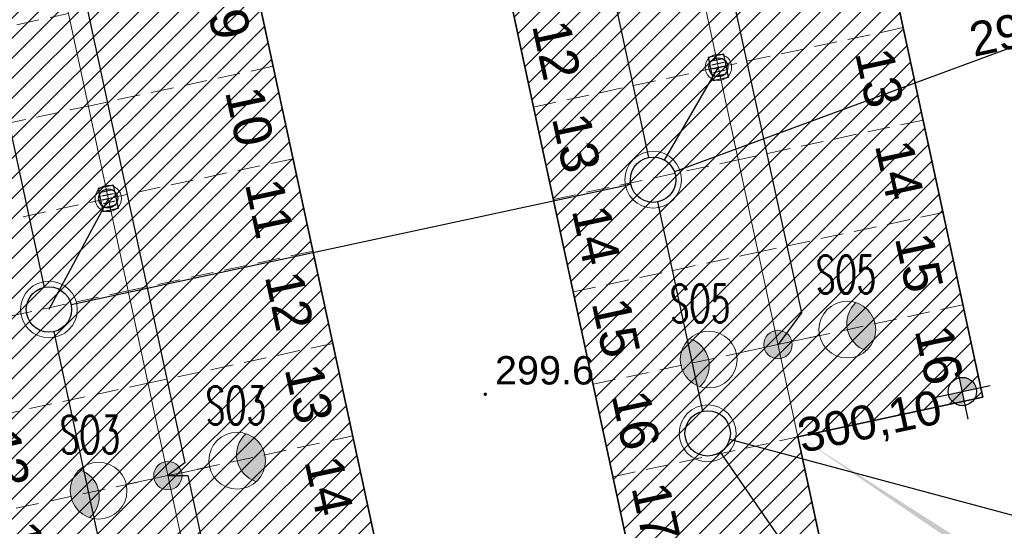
# Model space of a CAD drawing. Header units: metres. Extents: x 6567600 to 13135881, y 5574237 to 11149086.
# Tile 30 of 120: x 6567911 to 6567937, y 5574412 to 5574425. Entities that reach past the tile are written whole.
import ezdxf
from ezdxf.enums import TextEntityAlignment as Align

# ---------------------------------------------------------------- set-up
doc = ezdxf.new("R2010")
doc.units = ezdxf.units.M
doc.linetypes.add('zzzxref_260316$0$PR1183 Chorzów Metalowców V09_TT$0$Przerywana gęsta', pattern=[0.9, 0.6, -0.3])
for name, color, linetype in [('SEL_atrybut_bloku1', 7, 'Continuous'), ('SEL_atrybut_bloku2', 9, 'Continuous'), ('zzzxref_260316$0$_MDCP$0$OTRN_O', 7, 'Continuous'), ('zzzxref_260316$0$PR1183 Chorzów Metalowców V09_TT$0$FORMA - Arch 01 - PZT 1 Strefy', 7, 'Continuous'), ('zzzxref_260316$0$PR1183 Chorzów Metalowców V09_TT$0$FORMA - Arch 01 - PZT-3 Ukształtowanie terenu', 7, 'Continuous'), ('zzzxref_260316$0$PR1183 Chorzów Metalowców V09_TT$0$FORMA - Arch 01 - PZT-3 Zagospodarowanie', 7, 'Continuous')]:
    doc.layers.add(name, color=color, linetype=linetype)
doc.layers.add('SEL_sieci_kable_nN_oswietlenie', color=7, linetype='SEL_eNN', lineweight=30, true_color=0xff7a7a)
for name, color, linetype, lineweight in [('SEL_sieci_oswietlenie_oprawy', 152, 'Continuous', 20), ('zzzxref_260316$0$_MDCP$0$OTRN', 7, 'Continuous', 13), ('zzzxref_260316$0$_TT_KAN_D', 96, 'Continuous', 25), ('zzzxref_260316$0$_TT_KAN_D_WPUST', 7, 'Continuous', 25)]:
    doc.layers.add(name, color=color, linetype=linetype, lineweight=lineweight)
doc.styles.add('ARIAL', font='ARIALN.TTF', dxfattribs={"width": 0.8})
doc.styles.add('ROMANS', font='romans.shx', dxfattribs={"width": 0.8})
doc.styles.add('zzzxref_260316$0$$TD_AUDIT_GENERATED_(9E16A)', font='arial.ttf', dxfattribs={"width": 0.9})
doc.styles.add('zzzxref_260316$0$$TD_AUDIT_GENERATED_(B0E6E)', font='arial.ttf')
doc.styles.add('zzzxref_260316$0$$TD_AUDIT_GENERATED_(B0E75)', font='arial.ttf')
doc.linetypes.add('SEL_eNN', pattern='A,5,["eNN",ARIAL,S=1,R=0,X=1.45,Y=0.25],5', length=10)
pattern_1 = [(45, (0, 1.2501), (-0.265165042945, 0.265165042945), [])]

# ---------------------------------------------------------------- blocks, each defined once
blk = doc.blocks.new('oprawa zewnetrzna stojaca')
for points in [[(2.625, 0, 0.267949), (2.25, 0.65, 0.57735), (2.25, -0.65, 0.267949)], [(0.375, 0, 1), (-0.375, 0, 1)]]:
    blk.add_hatch(color=256).paths.add_polyline_path(points)
blk.add_line((1.125, 0), (0.375, 0))
for centre, radius in [((1.875, 0), 0.75), ((0, 0), 0.375)]:
    blk.add_circle(centre, radius)
blk.add_arc((2.625, 0), 0.75, 120, 240)
at = {"layer": 'SEL_atrybut_bloku1', "style": 'ROMANS', "width": 0.6, "flags": 8}
blk.add_attdef('TYP', text='', height=1, dxfattribs=at).set_placement((1.873, 0.9), align=Align.CENTER)
at = {"layer": 'SEL_atrybut_bloku2', "style": 'ROMANS', "width": 0.6, "flags": 8}
for tag, p in [('OPIS1', (1.873, -1.638)), ('OPIS2', (1.873, -2.499))]:
    blk.add_attdef(tag, text='', height=0.75, dxfattribs=at).set_placement(p, align=Align.CENTER)
blk = doc.blocks.new('zzzxref_260316$0$_MDCP$0$OTRN')
at = {"layer": 'zzzxref_260316$0$_MDCP$0$OTRN', "color": 0, "const_width": 0.09}
blk.add_lwpolyline([(-0.045, 0, 1), (0.045, 0, 1)], format="xyb", close=True, dxfattribs=at)
at = {"layer": 'zzzxref_260316$0$_MDCP$0$OTRN_O', "color": 0, "style": 'zzzxref_260316$0$$TD_AUDIT_GENERATED_(9E16A)'}
blk.add_attdef('RZEDNA', (0.514, 0.515), '', height=1.5, dxfattribs=at)
blk = doc.blocks.new('zzzxref_260316$0$PR1183 Chorzów Metalowców V09_TT$0$Miejsca parkingowe 27[17]', base_point=(6567918.151, 5574451.203))
at = {"layer": 'zzzxref_260316$0$PR1183 Chorzów Metalowców V09_TT$0$FORMA - Arch 01 - PZT-3 Zagospodarowanie', "color": 7, "linetype": 'zzzxref_260316$0$PR1183 Chorzów Metalowców V09_TT$0$Przerywana gęsta', "lineweight": 13}
for p, q in [((6567924.455, 5574421.872), (6567929.343, 5574422.923)), ((6567924.98, 5574419.428), (6567929.869, 5574420.479)), ((6567925.506, 5574416.984), (6567930.394, 5574418.035)), ((6567926.031, 5574414.54), (6567930.919, 5574415.59)), ((6567926.556, 5574412.096), (6567931.445, 5574413.146))]:
    blk.add_line(p, q, dxfattribs=at)
at = {"layer": 'zzzxref_260316$0$PR1183 Chorzów Metalowców V09_TT$0$FORMA - Arch 01 - PZT-3 Zagospodarowanie', "color": 7, "lineweight": 13, "style": 'zzzxref_260316$0$$TD_AUDIT_GENERATED_(B0E75)'}
for tag, p in [('num_start_0', (6567919.287, 5574450.267)), ('num_start_1', (6567919.812, 5574447.822)), ('num_start_2', (6567920.337, 5574445.37)), ('num_start_3', (6567920.863, 5574442.934)), ('num_start_4', (6567921.388, 5574440.481)), ('num_start_5', (6567921.913, 5574438.037)), ('num_start_6', (6567922.438, 5574435.601)), ('num_start_7', (6567922.964, 5574433.148)), ('num_start_8', (6567923.489, 5574430.704)), ('num_start_9', (6567924.014, 5574428.26)), ('num_start_10', (6567924.54, 5574425.825)), ('num_start_11', (6567925.065, 5574423.38)), ('num_start_12', (6567925.59, 5574420.928)), ('num_start_13', (6567926.116, 5574418.492)), ('num_start_14', (6567926.641, 5574416.04)), ('num_start_15', (6567927.166, 5574413.595)), ('num_start_16', (6567927.692, 5574411.16)), ('num_start_17', (6567928.217, 5574408.707))]:
    blk.add_attdef(tag, text='', height=1, rotation=282.1296, dxfattribs=at).set_placement(p, align=Align.MIDDLE_CENTER)
blk = doc.blocks.new('zzzxref_260316$0$PR1183 Chorzów Metalowców V09_TT$0$Miejsca parkingowe 27[16]', base_point=(6567927.928, 5574453.304))
at = {"layer": 'zzzxref_260316$0$PR1183 Chorzów Metalowców V09_TT$0$FORMA - Arch 01 - PZT-3 Zagospodarowanie', "color": 7, "linetype": 'zzzxref_260316$0$PR1183 Chorzów Metalowców V09_TT$0$Przerywana gęsta', "lineweight": 13}
for p, q in [((6567934.232, 5574423.974), (6567929.343, 5574422.923)), ((6567934.757, 5574421.529), (6567929.869, 5574420.479)), ((6567935.282, 5574419.085), (6567930.394, 5574418.035)), ((6567935.808, 5574416.641), (6567930.919, 5574415.59))]:
    blk.add_line(p, q, dxfattribs=at)
at = {"layer": 'zzzxref_260316$0$PR1183 Chorzów Metalowców V09_TT$0$FORMA - Arch 01 - PZT-3 Zagospodarowanie', "color": 7, "lineweight": 13, "style": 'zzzxref_260316$0$$TD_AUDIT_GENERATED_(B0E75)'}
for tag, p in [('num_start_0', (6567927.301, 5574451.989)), ('num_start_1', (6567927.827, 5574449.545)), ('num_start_2', (6567928.352, 5574447.092)), ('num_start_3', (6567928.877, 5574444.656)), ('num_start_4', (6567929.402, 5574442.204)), ('num_start_5', (6567929.928, 5574439.76)), ('num_start_6', (6567930.453, 5574437.324)), ('num_start_7', (6567930.978, 5574434.871)), ('num_start_8', (6567931.504, 5574432.427)), ('num_start_9', (6567932.029, 5574429.983)), ('num_start_10', (6567932.554, 5574427.547)), ('num_start_11', (6567933.08, 5574425.103)), ('num_start_12', (6567933.605, 5574422.65)), ('num_start_13', (6567934.13, 5574420.215)), ('num_start_14', (6567934.656, 5574417.762)), ('num_start_15', (6567935.181, 5574415.318))]:
    blk.add_attdef(tag, text='', height=1, rotation=282.1296, dxfattribs=at).set_placement(p, align=Align.MIDDLE_CENTER)
blk = doc.blocks.new('zzzxref_260316$0$PR1183 Chorzów Metalowców V09_TT$0$Miejsca parkingowe 27[15]', base_point=(6567903.07, 5574442.847))
at = {"layer": 'zzzxref_260316$0$PR1183 Chorzów Metalowców V09_TT$0$FORMA - Arch 01 - PZT-3 Zagospodarowanie', "color": 7, "linetype": 'zzzxref_260316$0$PR1183 Chorzów Metalowców V09_TT$0$Przerywana gęsta', "lineweight": 13}
for p, q in [((6567907.273, 5574423.294), (6567912.161, 5574424.344)), ((6567907.798, 5574420.849), (6567912.687, 5574421.9)), ((6567908.323, 5574418.405), (6567913.212, 5574419.456)), ((6567908.849, 5574415.961), (6567913.737, 5574417.012)), ((6567909.374, 5574413.517), (6567914.262, 5574414.568)), ((6567909.899, 5574411.073), (6567914.788, 5574412.123))]:
    blk.add_line(p, q, dxfattribs=at)
at = {"layer": 'zzzxref_260316$0$PR1183 Chorzów Metalowców V09_TT$0$FORMA - Arch 01 - PZT-3 Zagospodarowanie', "color": 7, "lineweight": 13, "style": 'zzzxref_260316$0$$TD_AUDIT_GENERATED_(B0E75)'}
for tag, p in [('num_start_0', (6567904.206, 5574441.911)), ('num_start_1', (6567904.731, 5574439.467)), ('num_start_2', (6567905.256, 5574437.014)), ('num_start_3', (6567905.782, 5574434.579)), ('num_start_4', (6567906.307, 5574432.126)), ('num_start_5', (6567906.832, 5574429.682)), ('num_start_6', (6567907.357, 5574427.246)), ('num_start_7', (6567907.883, 5574424.793)), ('num_start_8', (6567908.408, 5574422.349)), ('num_start_9', (6567908.933, 5574419.905)), ('num_start_10', (6567909.459, 5574417.469)), ('num_start_11', (6567909.984, 5574415.025)), ('num_start_12', (6567910.509, 5574412.572)), ('num_start_13', (6567911.035, 5574410.137)), ('num_start_14', (6567911.56, 5574407.684)), ('num_start_15', (6567912.085, 5574405.24))]:
    blk.add_attdef(tag, text='', height=1, rotation=282.1296, dxfattribs=at).set_placement(p, align=Align.MIDDLE_CENTER)
blk = doc.blocks.new('zzzxref_260316$0$PR1183 Chorzów Metalowców V09_TT$0$Miejsca parkingowe 27[14]', base_point=(6567912.847, 5574444.948))
at = {"layer": 'zzzxref_260316$0$PR1183 Chorzów Metalowców V09_TT$0$FORMA - Arch 01 - PZT-3 Zagospodarowanie', "color": 7, "linetype": 'zzzxref_260316$0$PR1183 Chorzów Metalowców V09_TT$0$Przerywana gęsta', "lineweight": 13}
for p, q in [((6567917.575, 5574422.951), (6567912.687, 5574421.9)), ((6567918.1, 5574420.507), (6567913.212, 5574419.456)), ((6567918.626, 5574418.062), (6567913.737, 5574417.012)), ((6567919.151, 5574415.618), (6567914.262, 5574414.568)), ((6567919.676, 5574413.174), (6567914.788, 5574412.123))]:
    blk.add_line(p, q, dxfattribs=at)
at = {"layer": 'zzzxref_260316$0$PR1183 Chorzów Metalowców V09_TT$0$FORMA - Arch 01 - PZT-3 Zagospodarowanie', "color": 7, "lineweight": 13, "style": 'zzzxref_260316$0$$TD_AUDIT_GENERATED_(B0E75)'}
for tag, p in [('num_start_0', (6567912.22, 5574443.634)), ('num_start_1', (6567912.746, 5574441.189)), ('num_start_2', (6567913.271, 5574438.737)), ('num_start_3', (6567913.796, 5574436.301)), ('num_start_4', (6567914.321, 5574433.848)), ('num_start_5', (6567914.847, 5574431.404)), ('num_start_6', (6567915.372, 5574428.968)), ('num_start_7', (6567915.897, 5574426.516)), ('num_start_8', (6567916.423, 5574424.071)), ('num_start_9', (6567916.948, 5574421.628)), ('num_start_10', (6567917.473, 5574419.192)), ('num_start_11', (6567917.999, 5574416.748)), ('num_start_12', (6567918.524, 5574414.295)), ('num_start_13', (6567919.049, 5574411.859)), ('num_start_14', (6567919.575, 5574409.407)), ('num_start_15', (6567920.1, 5574406.962))]:
    blk.add_attdef(tag, text='', height=1, rotation=282.1296, dxfattribs=at).set_placement(p, align=Align.MIDDLE_CENTER)
blk = doc.blocks.new('zzzxref_260316$0$PR1183 Chorzów Metalowców V09_TT$0$Koty wysokościowe_54', base_point=(6567935.794, 5574414.348))
at = {"layer": 'zzzxref_260316$0$PR1183 Chorzów Metalowców V09_TT$0$FORMA - Arch 01 - PZT-3 Ukształtowanie terenu', "linetype": 'Continuous', "lineweight": 25}
for points in [[(6567935.794, 5574414.348), (6567936.16, 5574414.427), (6567936.102, 5574414.561), (6567935.997, 5574414.663), (6567935.861, 5574414.717), (6567935.715, 5574414.715)], [(6567935.794, 5574414.348), (6567935.427, 5574414.269), (6567935.485, 5574414.135), (6567935.59, 5574414.033), (6567935.726, 5574413.979), (6567935.872, 5574413.982)]]:
    blk.add_hatch(color=6, dxfattribs=at).paths.add_polyline_path(points)
at = {"layer": 'zzzxref_260316$0$PR1183 Chorzów Metalowców V09_TT$0$FORMA - Arch 01 - PZT-3 Ukształtowanie terenu', "color": 6, "linetype": 'Continuous', "lineweight": 25}
for p, q in [((6567935.951, 5574413.615), (6567935.636, 5574415.081)), ((6567935.06, 5574414.191), (6567936.527, 5574414.506))]:
    blk.add_line(p, q, dxfattribs=at)
blk.add_circle((6567935.794, 5574414.348), 0.375, dxfattribs=at)
at = {"layer": 'zzzxref_260316$0$PR1183 Chorzów Metalowców V09_TT$0$FORMA - Arch 01 - PZT-3 Ukształtowanie terenu', "color": 6, "lineweight": 25, "insert": (6567931.589, 5574412.558), "char_height": 0.9, "attachment_point": 7, "rotation": 12.1296, "style": 'zzzxref_260316$0$$TD_AUDIT_GENERATED_(B0E6E)'}
blk.add_mtext('\\A1;{\\pql;\\fArial|b0|i0|c238|p0;\\W1.000000;300,10}', dxfattribs=at)
blk = doc.blocks.new('zzzxref_260316$0$PR1183 Chorzów Metalowców V09_TT$0$Koty wysokościowe_51', base_point=(6567940.334, 5574424.825))
at = {"layer": 'zzzxref_260316$0$PR1183 Chorzów Metalowców V09_TT$0$FORMA - Arch 01 - PZT-3 Ukształtowanie terenu', "linetype": 'Continuous', "lineweight": 25}
for points in [[(6567940.334, 5574424.825), (6567940.701, 5574424.903), (6567940.643, 5574425.038), (6567940.538, 5574425.139), (6567940.402, 5574425.193), (6567940.256, 5574425.191)], [(6567940.334, 5574424.825), (6567939.968, 5574424.746), (6567940.026, 5574424.611), (6567940.131, 5574424.51), (6567940.267, 5574424.456), (6567940.413, 5574424.458)]]:
    blk.add_hatch(color=6, dxfattribs=at).paths.add_polyline_path(points)
at = {"layer": 'zzzxref_260316$0$PR1183 Chorzów Metalowców V09_TT$0$FORMA - Arch 01 - PZT-3 Ukształtowanie terenu', "color": 6, "linetype": 'Continuous', "lineweight": 25}
for p, q in [((6567940.492, 5574424.091), (6567940.177, 5574425.558)), ((6567939.601, 5574424.667), (6567941.068, 5574424.982))]:
    blk.add_line(p, q, dxfattribs=at)
blk.add_circle((6567940.334, 5574424.825), 0.375, dxfattribs=at)
at = {"layer": 'zzzxref_260316$0$PR1183 Chorzów Metalowców V09_TT$0$FORMA - Arch 01 - PZT-3 Ukształtowanie terenu', "color": 6, "lineweight": 25, "insert": (6567936.13, 5574423.034), "char_height": 0.9, "attachment_point": 7, "rotation": 12.1296, "style": 'zzzxref_260316$0$$TD_AUDIT_GENERATED_(B0E6E)'}
blk.add_mtext('\\A1;{\\pql;\\fArial|b0|i0|c238|p0;\\W1.000000;299,95}', dxfattribs=at)
blk = doc.blocks.new('zzzxref_260316')
at = {"layer": 'zzzxref_260316$0$PR1183 Chorzów Metalowców V09_TT$0$FORMA - Arch 01 - PZT 1 Strefy', "linetype": 'Continuous', "lineweight": 0, "true_color": 0x577933}
h = blk.add_hatch(dxfattribs=at)
h.set_pattern_fill('ANSI31', color=77, scale=3, style=0)
h.set_pattern_definition(pattern_1)
h.paths.add_polyline_path([(6567874.014, 5574370.037), (6567903.73, 5574376.76), (6567926.87, 5574389.48), (6567941.769, 5574411.258), (6567945.87, 5574426.93), (6567946.274, 5574439.041), (6567944.961, 5574439.568), (6567943.09, 5574448.275), (6567939.696, 5574459.298), (6567938.856, 5574458.437), (6567945.454, 5574427.738), (6567940.566, 5574426.687), (6567942.208, 5574419.044, -0.198349), (6567940.833, 5574411.513), (6567926.815, 5574391.018), (6567903.433, 5574378.164), (6567873.643, 5574371.762)])
at = {"layer": 'zzzxref_260316$0$PR1183 Chorzów Metalowców V09_TT$0$FORMA - Arch 01 - PZT 1 Strefy', "linetype": 'Continuous', "lineweight": 0, "true_color": 0x4b7a78}
h = blk.add_hatch(dxfattribs=at)
h.set_pattern_fill('ANSI31', color=137, scale=3, style=0)
h.set_pattern_definition(pattern_1)
h.paths.add_polyline_path([(6567936.333, 5574415.447), (6567927.928, 5574454.554), (6567918.151, 5574452.453), (6567927.607, 5574408.457), (6567932.495, 5574409.508), (6567931.445, 5574414.396)])
h = blk.add_hatch(dxfattribs=at)
h.set_pattern_fill('ANSI31', color=137, scale=3, style=0)
h.set_pattern_definition(pattern_1)
h.paths.add_polyline_path([(6567921.252, 5574407.091), (6567912.847, 5574446.198), (6567903.07, 5574444.097), (6567911.475, 5574404.99)])
at = {"layer": 'zzzxref_260316$0$PR1183 Chorzów Metalowców V09_TT$0$FORMA - Arch 01 - PZT-3 Zagospodarowanie', "linetype": 'Continuous', "lineweight": 5}
blk.add_hatch(color=7, dxfattribs=at).paths.add_polyline_path([(6567939.362, 5574409.363), (6567931.507, 5574414.386), (6567939.199, 5574409.125)])
at = {"layer": 'zzzxref_260316$0$_TT_KAN_D'}
for p, q in [((6567945.119, 5574427.661), (6567928.181, 5574421.409)), ((6567927.919, 5574421.72), (6567929.343, 5574424.173)), ((6567927.031, 5574421.075), (6567912.229, 5574417.894)), ((6567913.219, 5574420.703, 300.305), (6567911.643, 5574417.768)), ((6567928.934, 5574415.078), (6567927.744, 5574420.614)), ((6567932.502, 5574409.505), (6567929.401, 5574413.998))]:
    blk.add_line(p, q, dxfattribs=at)
for points in [[(6567907.032, 5574439.221), (6567911.516, 5574418.354)], [(6567924.384, 5574436.247), (6567927.492, 5574421.788)], [(6567911.769, 5574417.181), (6567914.026, 5574406.678)], [(6567929.639, 5574414.336), (6567940.372, 5574411.459)]]:
    blk.add_lwpolyline(points, dxfattribs=at)
at = {"layer": 'zzzxref_260316$0$_TT_KAN_D', "lineweight": 13}
for centre in [(6567927.618, 5574421.201), (6567911.643, 5574417.768), (6567929.06, 5574414.492)]:
    blk.add_circle(centre, 0.75, dxfattribs=at)
at = {"layer": 'zzzxref_260316$0$_TT_KAN_D', "lineweight": 30}
for centre in [(6567927.618, 5574421.201), (6567911.643, 5574417.768), (6567929.06, 5574414.492)]:
    blk.add_circle(centre, 0.6, dxfattribs=at)
at = {"layer": 'zzzxref_260316$0$_TT_KAN_D_WPUST', "lineweight": 30}
for p, q in [((6567929.15, 5574424.342, 300.305), (6567929.464, 5574424.408, 300.305)), ((6567929.172, 5574424.239, 300.305), (6567929.485, 5574424.306, 300.305)), ((6567929.194, 5574424.137, 300.305), (6567929.507, 5574424.203, 300.305)), ((6567929.214, 5574424.039, 300.305), (6567929.528, 5574424.105, 300.305)), ((6567929.236, 5574423.936, 300.305), (6567929.549, 5574424.002, 300.305)), ((6567913.019, 5574420.875, 300.305), (6567913.332, 5574420.941, 300.305)), ((6567913.019, 5574420.875, 300.305), (6567913.332, 5574420.941, 300.305)), ((6567913.04, 5574420.772, 300.305), (6567913.354, 5574420.839, 300.305)), ((6567913.04, 5574420.772, 300.305), (6567913.354, 5574420.839, 300.305)), ((6567913.062, 5574420.67, 300.305), (6567913.375, 5574420.736, 300.305)), ((6567913.062, 5574420.67, 300.305), (6567913.375, 5574420.736, 300.305)), ((6567913.083, 5574420.572, 300.305), (6567913.396, 5574420.638, 300.305)), ((6567913.083, 5574420.572, 300.305), (6567913.396, 5574420.638, 300.305)), ((6567913.104, 5574420.469, 300.305), (6567913.418, 5574420.535, 300.305)), ((6567913.104, 5574420.469, 300.305), (6567913.418, 5574420.535, 300.305))]:
    blk.add_line(p, q, dxfattribs=at)
at = {"layer": 'zzzxref_260316$0$_TT_KAN_D_WPUST', "lineweight": 30, "elevation": 300.305}
for points in [[(6567929.613, 5574423.913), (6567929.485, 5574424.52), (6567929.074, 5574424.433), (6567929.202, 5574423.826)], [(6567913.481, 5574420.446), (6567913.353, 5574421.053), (6567912.942, 5574420.966), (6567913.07, 5574420.359)], [(6567913.481, 5574420.446), (6567913.353, 5574421.053), (6567912.942, 5574420.966), (6567913.07, 5574420.359)]]:
    blk.add_lwpolyline(points, close=True, dxfattribs=at)
at = {"layer": 'zzzxref_260316$0$_TT_KAN_D_WPUST', "lineweight": 18}
for centre in [(6567929.343, 5574424.173, 300.305), (6567913.212, 5574420.706, 300.305), (6567913.212, 5574420.706, 300.305)]:
    blk.add_circle(centre, 0.35, dxfattribs=at)
at = {"layer": 'zzzxref_260316$0$_TT_KAN_D_WPUST', "color": 96, "lineweight": 30}
for centre in [(6567929.343, 5574424.173, 300.305), (6567913.212, 5574420.706, 300.305)]:
    blk.add_circle(centre, 0.25, dxfattribs=at)
at = {"layer": 'zzzxref_260316$0$PR1183 Chorzów Metalowców V09_TT$0$FORMA - Arch 01 - PZT 1 Strefy', "color": 131, "linetype": 'Continuous', "lineweight": 13, "true_color": 0x97f4f0}
for p, q in [((6567936.333, 5574415.447), (6567927.928, 5574454.554)), ((6567918.151, 5574452.453), (6567927.607, 5574408.457)), ((6567921.252, 5574407.091), (6567912.847, 5574446.198)), ((6567931.445, 5574414.396), (6567936.333, 5574415.447)), ((6567932.495, 5574409.508), (6567931.445, 5574414.396))]:
    blk.add_line(p, q, dxfattribs=at)
at = {"layer": 'zzzxref_260316$0$PR1183 Chorzów Metalowców V09_TT$0$FORMA - Arch 01 - PZT 1 Strefy', "color": 254, "linetype": 'Continuous', "lineweight": 13, "true_color": 0xd2d2ff}
for p, q in [((6567927.928, 5574454.554), (6567936.333, 5574415.447)), ((6567927.607, 5574408.457), (6567918.151, 5574452.453)), ((6567912.847, 5574446.198), (6567923.521, 5574396.533)), ((6567936.333, 5574415.447), (6567931.445, 5574414.396)), ((6567931.445, 5574414.396), (6567932.495, 5574409.508))]:
    blk.add_line(p, q, dxfattribs=at)
at = {"layer": 'zzzxref_260316$0$PR1183 Chorzów Metalowców V09_TT$0$FORMA - Arch 01 - PZT-3 Zagospodarowanie', "color": 7, "linetype": 'Continuous', "lineweight": 35}
for p, q in [((6567927.928, 5574454.554), (6567936.333, 5574415.447)), ((6567918.151, 5574452.453), (6567927.607, 5574408.457)), ((6567912.847, 5574446.198), (6567923.521, 5574396.533)), ((6567936.333, 5574415.447), (6567931.445, 5574414.396)), ((6567931.445, 5574414.396), (6567932.495, 5574409.508))]:
    blk.add_line(p, q, dxfattribs=at)
at = {"layer": 'zzzxref_260316$0$PR1183 Chorzów Metalowców V09_TT$0$FORMA - Arch 01 - PZT-3 Zagospodarowanie', "color": 7, "linetype": 'Continuous', "lineweight": 18}
for p, q in [((6567923.04, 5574453.503), (6567931.445, 5574414.396)), ((6567907.959, 5574445.148), (6567918.633, 5574395.482))]:
    blk.add_line(p, q, dxfattribs=at)
at = {"layer": 'zzzxref_260316$0$_MDCP$0$OTRN', "color": 14, "xscale": 0.5, "yscale": 0.5, "zscale": 0.5}
blk.add_blockref('zzzxref_260316$0$_MDCP$0$OTRN', (6567923.179, 5574415.527, 299.635), dxfattribs=at).add_auto_attribs({'RZEDNA': '299.6'})
at = {"layer": 'zzzxref_260316$0$PR1183 Chorzów Metalowców V09_TT$0$FORMA - Arch 01 - PZT-3 Ukształtowanie terenu', "color": 6, "lineweight": 25}
for name, p in [('zzzxref_260316$0$PR1183 Chorzów Metalowców V09_TT$0$Koty wysokościowe_51', (6567940.334, 5574426.075)), ('zzzxref_260316$0$PR1183 Chorzów Metalowców V09_TT$0$Koty wysokościowe_54', (6567935.794, 5574415.598))]:
    blk.add_blockref(name, p, dxfattribs=at)
at = {"layer": 'zzzxref_260316$0$PR1183 Chorzów Metalowców V09_TT$0$FORMA - Arch 01 - PZT-3 Zagospodarowanie', "color": 7, "linetype": 'zzzxref_260316$0$PR1183 Chorzów Metalowców V09_TT$0$Przerywana gęsta', "lineweight": 15}
ref = blk.add_blockref('zzzxref_260316$0$PR1183 Chorzów Metalowców V09_TT$0$Miejsca parkingowe 27[16]', (6567927.928, 5574454.554), dxfattribs=at)
ref.add_attrib('num_start_12', '13', dxfattribs={"color": 7, "lineweight": 13, "height": 1, "rotation": 282.1296, "style": 'zzzxref_260316$0$$TD_AUDIT_GENERATED_(B0E75)'}).set_placement((6567933.605, 5574423.9), align=Align.MIDDLE_CENTER)
ref.add_attrib('num_start_13', '14', dxfattribs={"color": 7, "lineweight": 13, "height": 1, "rotation": 282.1296, "style": 'zzzxref_260316$0$$TD_AUDIT_GENERATED_(B0E75)'}).set_placement((6567934.13, 5574421.465), align=Align.MIDDLE_CENTER)
ref.add_attrib('num_start_14', '15', dxfattribs={"color": 7, "lineweight": 13, "height": 1, "rotation": 282.1296, "style": 'zzzxref_260316$0$$TD_AUDIT_GENERATED_(B0E75)'}).set_placement((6567934.656, 5574419.012), align=Align.MIDDLE_CENTER)
ref.add_attrib('num_start_15', '16', dxfattribs={"color": 7, "lineweight": 13, "height": 1, "rotation": 282.1296, "style": 'zzzxref_260316$0$$TD_AUDIT_GENERATED_(B0E75)'}).set_placement((6567935.181, 5574416.568), align=Align.MIDDLE_CENTER)
ref = blk.add_blockref('zzzxref_260316$0$PR1183 Chorzów Metalowców V09_TT$0$Miejsca parkingowe 27[17]', (6567918.151, 5574452.453), dxfattribs=at)
ref.add_attrib('num_start_11', '12', dxfattribs={"color": 7, "lineweight": 13, "height": 1, "rotation": 282.1296, "style": 'zzzxref_260316$0$$TD_AUDIT_GENERATED_(B0E75)'}).set_placement((6567925.065, 5574424.631), align=Align.MIDDLE_CENTER)
ref.add_attrib('num_start_12', '13', dxfattribs={"color": 7, "lineweight": 13, "height": 1, "rotation": 282.1296, "style": 'zzzxref_260316$0$$TD_AUDIT_GENERATED_(B0E75)'}).set_placement((6567925.59, 5574422.178), align=Align.MIDDLE_CENTER)
ref.add_attrib('num_start_13', '14', dxfattribs={"color": 7, "lineweight": 13, "height": 1, "rotation": 282.1296, "style": 'zzzxref_260316$0$$TD_AUDIT_GENERATED_(B0E75)'}).set_placement((6567926.116, 5574419.742), align=Align.MIDDLE_CENTER)
ref.add_attrib('num_start_14', '15', dxfattribs={"color": 7, "lineweight": 13, "height": 1, "rotation": 282.1296, "style": 'zzzxref_260316$0$$TD_AUDIT_GENERATED_(B0E75)'}).set_placement((6567926.641, 5574417.29), align=Align.MIDDLE_CENTER)
ref.add_attrib('num_start_15', '16', dxfattribs={"color": 7, "lineweight": 13, "height": 1, "rotation": 282.1296, "style": 'zzzxref_260316$0$$TD_AUDIT_GENERATED_(B0E75)'}).set_placement((6567927.166, 5574414.845), align=Align.MIDDLE_CENTER)
ref.add_attrib('num_start_16', '17', dxfattribs={"color": 7, "lineweight": 13, "height": 1, "rotation": 282.1296, "style": 'zzzxref_260316$0$$TD_AUDIT_GENERATED_(B0E75)'}).set_placement((6567927.692, 5574412.41), align=Align.MIDDLE_CENTER)
ref = blk.add_blockref('zzzxref_260316$0$PR1183 Chorzów Metalowców V09_TT$0$Miejsca parkingowe 27[14]', (6567912.847, 5574446.198), dxfattribs=at)
ref.add_attrib('num_start_8', '9', dxfattribs={"color": 7, "lineweight": 13, "height": 1, "rotation": 282.1296, "style": 'zzzxref_260316$0$$TD_AUDIT_GENERATED_(B0E75)'}).set_placement((6567916.423, 5574425.321), align=Align.MIDDLE_CENTER)
ref.add_attrib('num_start_9', '10', dxfattribs={"color": 7, "lineweight": 13, "height": 1, "rotation": 282.1296, "style": 'zzzxref_260316$0$$TD_AUDIT_GENERATED_(B0E75)'}).set_placement((6567916.948, 5574422.878), align=Align.MIDDLE_CENTER)
ref.add_attrib('num_start_10', '11', dxfattribs={"color": 7, "lineweight": 13, "height": 1, "rotation": 282.1296, "style": 'zzzxref_260316$0$$TD_AUDIT_GENERATED_(B0E75)'}).set_placement((6567917.473, 5574420.442), align=Align.MIDDLE_CENTER)
ref.add_attrib('num_start_11', '12', dxfattribs={"color": 7, "lineweight": 13, "height": 1, "rotation": 282.1296, "style": 'zzzxref_260316$0$$TD_AUDIT_GENERATED_(B0E75)'}).set_placement((6567917.999, 5574417.998), align=Align.MIDDLE_CENTER)
ref.add_attrib('num_start_12', '13', dxfattribs={"color": 7, "lineweight": 13, "height": 1, "rotation": 282.1296, "style": 'zzzxref_260316$0$$TD_AUDIT_GENERATED_(B0E75)'}).set_placement((6567918.524, 5574415.545), align=Align.MIDDLE_CENTER)
ref.add_attrib('num_start_13', '14', dxfattribs={"color": 7, "lineweight": 13, "height": 1, "rotation": 282.1296, "style": 'zzzxref_260316$0$$TD_AUDIT_GENERATED_(B0E75)'}).set_placement((6567919.049, 5574413.109), align=Align.MIDDLE_CENTER)
ref = blk.add_blockref('zzzxref_260316$0$PR1183 Chorzów Metalowców V09_TT$0$Miejsca parkingowe 27[15]', (6567903.07, 5574444.097), dxfattribs=at)
ref.add_attrib('num_start_12', '13', dxfattribs={"color": 7, "lineweight": 13, "height": 1, "rotation": 282.1296, "style": 'zzzxref_260316$0$$TD_AUDIT_GENERATED_(B0E75)'}).set_placement((6567910.509, 5574413.823), align=Align.MIDDLE_CENTER)
ref.add_attrib('num_start_13', '14', dxfattribs={"color": 7, "lineweight": 13, "height": 1, "rotation": 282.1296, "style": 'zzzxref_260316$0$$TD_AUDIT_GENERATED_(B0E75)'}).set_placement((6567911.035, 5574411.387), align=Align.MIDDLE_CENTER)

msp = doc.modelspace()

# ---------------------------------------------------------------- linework, layer by layer
at = {"layer": 'SEL_sieci_kable_nN_oswietlenie', "ltscale": 0.5}
for points in [[(6567908.466, 5574442.709), (6567909.002, 5574442.742), (6567912.088, 5574428.381), (6567911.621, 5574428.109), (6567911.621, 5574428.109), (6567912.153, 5574428.077), (6567915.24, 5574413.716), (6567914.788, 5574413.373), (6567914.788, 5574413.373)], [(6567930.919, 5574416.84), (6567930.935, 5574416.844), (6567931.549, 5574417.68), (6567928.491, 5574431.71), (6567927.758, 5574431.552)], [(6567914.788, 5574413.373), (6567915.314, 5574413.373), (6567918.289, 5574399.528), (6567917.877, 5574399.002)]]:
    msp.add_lwpolyline(points, dxfattribs=at)

# ---------------------------------------------------------------- block references
at = {"ltscale": 0.5}
msp.add_blockref('zzzxref_260316', (0, 0), dxfattribs=at)
at = {"layer": 'SEL_sieci_oswietlenie_oprawy'}
ref = msp.add_blockref('oprawa zewnetrzna stojaca', (6567930.919, 5574416.84), dxfattribs=dict(at, rotation=12.20053319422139))
ref.add_attrib('TYP', 'SO5', dxfattribs={"layer": 'SEL_atrybut_bloku1', "height": 1, "style": 'ROMANS', "width": 0.6, "flags": 8}).set_placement((6567932.717, 5574418.195), align=Align.CENTER)
ref = msp.add_blockref('oprawa zewnetrzna stojaca', (6567930.919, 5574416.84), dxfattribs=dict(at, rotation=192.200533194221))
ref.add_attrib('TYP', 'SO5', dxfattribs={"layer": 'SEL_atrybut_bloku1', "height": 1, "style": 'ROMANS', "width": 0.6, "flags": 8}).set_placement((6567928.859, 5574417.425), align=Align.CENTER)
ref = msp.add_blockref('oprawa zewnetrzna stojaca', (6567914.788, 5574413.373), dxfattribs=dict(at, rotation=12.20053319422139))
ref.add_attrib('TYP', 'SO3', dxfattribs={"layer": 'SEL_atrybut_bloku1', "height": 1, "style": 'ROMANS', "width": 0.6, "flags": 8}).set_placement((6567916.585, 5574414.728), align=Align.CENTER)
ref = msp.add_blockref('oprawa zewnetrzna stojaca', (6567914.788, 5574413.373), dxfattribs=dict(at, rotation=192.200533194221))
ref.add_attrib('TYP', 'SO3', dxfattribs={"layer": 'SEL_atrybut_bloku1', "height": 1, "style": 'ROMANS', "width": 0.6, "flags": 8}).set_placement((6567912.728, 5574413.958), align=Align.CENTER)

doc.saveas('drawing.dxf')
